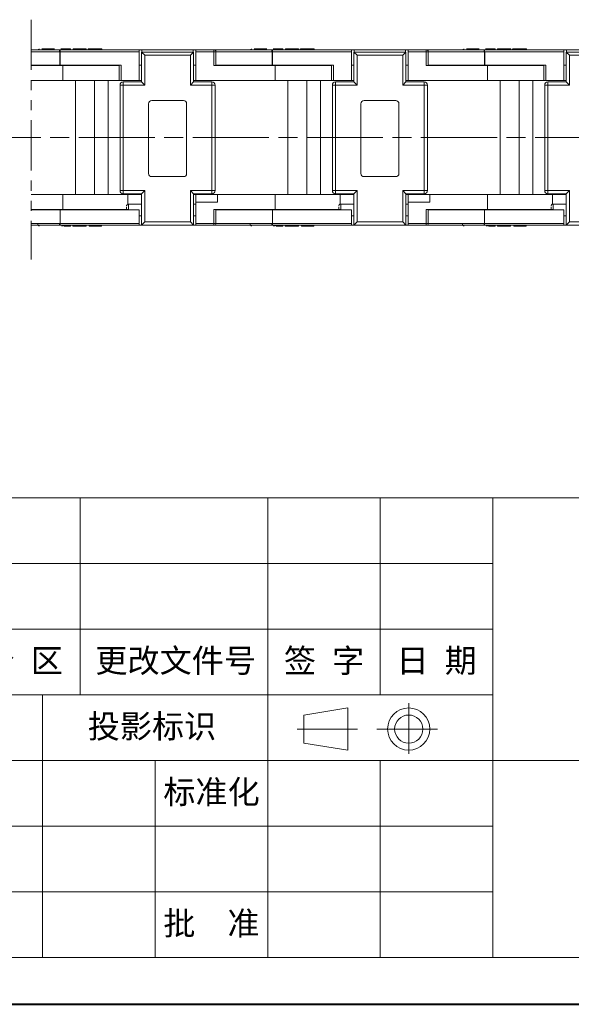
# Model space of a CAD drawing. Header units: millimetres. Extents: x 2978 to 3606, y -417 to 23.
# Tile 9 of 28: x 3358 to 3445, y -417 to -261. Entities that reach past the tile are written whole.
import ezdxf

# ---------------------------------------------------------------- set-up
doc = ezdxf.new("R2010")
doc.units = ezdxf.units.MM
for name, pattern in [('ACAD_ISO08W100', [36, 24, -3, 6, -3]), ('CENTER', [0.6, 0.375, -0.075, 0.075, -0.075]), ('PHANTOM2', [31.75, 15.875, -3.175, 3.175, -3.175, 3.175, -3.175])]:
    doc.linetypes.add(name, pattern=pattern)
doc.layers.add('中心线', color=1, linetype='CENTER', lineweight=25)
doc.layers.add('标注线', color=7, linetype='Continuous', lineweight=15)
doc.styles.add('样式 6', font='仿宋_GB2312.ttf')

msp = doc.modelspace()

# ---------------------------------------------------------------- linework, layer by layer
at = {"color": 3, "linetype": 'PHANTOM2', "lineweight": 9, "ltscale": 0.5}
msp.add_line((3360.061, -261.362), (3360.061, -299.213), dxfattribs=at)
at = {"color": 7, "linetype": 'Continuous', "lineweight": 15}
for p, q in [((3364.534, -266.116), (3360.061, -266.116)), ((3364.521, -266.416), (3360.061, -266.416)), ((3364.597, -266.418), (3364.521, -266.416)), ((3364.543, -266.118), (3364.529, -266.137)), ((3364.534, -266.116), (3364.608, -266.116)), ((3364.614, -266.42), (3364.603, -266.42)), ((3364.603, -268.541), (3364.603, -266.42)), ((3364.608, -266.116), (3364.608, -266.307)), ((3364.608, -266.116), (3377.11, -266.116)), ((3364.608, -266.307), (3364.614, -266.42)), ((3364.614, -266.42), (3377.11, -266.42)), ((3364.614, -268.541), (3364.614, -266.42)), ((3364.735, -265.965), (3365.9, -265.965)), ((3365.052, -266.015), (3364.848, -266.015)), ((3365.572, -266.116), (3365.052, -266.015)), ((3365.9, -266.116), (3365.9, -265.965)), ((3365.9, -265.965), (3366.277, -265.965)), ((3366.277, -265.965), (3366.277, -266.116)), ((3366.661, -265.965), (3366.661, -266.116)), ((3366.661, -265.965), (3368.715, -265.965)), ((3368.715, -266.116), (3368.715, -265.965)), ((3369.024, -265.965), (3369.024, -266.116)), ((3369.318, -266.116), (3369.318, -265.965)), ((3371.211, -266.116), (3371.211, -265.965)), ((3377.11, -266.42), (3377.11, -266.116)), ((3377.11, -266.116), (3377.539, -266.116)), ((3377.11, -266.42), (3377.11, -270.966)), ((3377.98, -266.986), (3377.48, -266.486)), ((3377.48, -266.486), (3377.48, -271.186)), ((3377.48, -266.486), (3385.68, -266.486)), ((3377.539, -266.486), (3377.539, -266.116)), ((3377.539, -266.116), (3385.622, -266.116)), ((3377.98, -271.686), (3377.98, -266.986)), ((3377.98, -266.986), (3385.18, -266.986)), ((3385.18, -266.986), (3385.68, -266.486)), ((3385.18, -266.986), (3385.18, -271.686)), ((3385.622, -266.116), (3385.622, -266.486)), ((3385.622, -266.116), (3386.051, -266.116)), ((3385.68, -271.186), (3385.68, -266.486)), ((3386.051, -266.116), (3388.902, -266.116)), ((3386.051, -266.116), (3386.051, -266.42)), ((3386.051, -266.42), (3388.902, -266.42)), ((3386.051, -270.966), (3386.051, -266.42)), ((3388.902, -266.42), (3388.902, -266.116)), ((3398.034, -266.116), (3388.902, -266.116)), ((3388.902, -266.42), (3388.902, -268.591)), ((3389.205, -266.42), (3388.902, -266.42)), ((3398.021, -266.416), (3389.205, -266.416)), ((3389.205, -268.591), (3389.205, -266.42)), ((3398.097, -266.418), (3398.021, -266.416)), ((3398.043, -266.118), (3398.029, -266.137)), ((3398.034, -266.116), (3398.108, -266.116)), ((3398.114, -266.42), (3398.103, -266.42)), ((3398.103, -268.541), (3398.103, -266.42)), ((3398.108, -266.116), (3398.108, -266.307)), ((3398.108, -266.116), (3410.61, -266.116)), ((3398.108, -266.307), (3398.114, -266.42)), ((3398.114, -266.42), (3410.61, -266.42)), ((3398.114, -268.541), (3398.114, -266.42)), ((3398.235, -265.965), (3399.4, -265.965)), ((3398.552, -266.015), (3398.348, -266.015)), ((3399.072, -266.116), (3398.552, -266.015)), ((3399.4, -266.116), (3399.4, -265.965)), ((3399.4, -265.965), (3399.777, -265.965)), ((3399.777, -265.965), (3399.777, -266.116)), ((3400.161, -265.965), (3400.161, -266.116)), ((3400.161, -265.965), (3402.215, -265.965)), ((3402.215, -266.116), (3402.215, -265.965)), ((3402.524, -265.965), (3402.524, -266.116)), ((3402.818, -266.116), (3402.818, -265.965)), ((3404.711, -266.116), (3404.711, -265.965)), ((3410.61, -266.42), (3410.61, -266.116)), ((3410.61, -266.116), (3411.039, -266.116)), ((3410.61, -266.42), (3410.61, -270.966)), ((3411.48, -266.986), (3410.98, -266.486)), ((3410.98, -266.486), (3410.98, -271.186)), ((3410.98, -266.486), (3419.18, -266.486)), ((3411.039, -266.486), (3411.039, -266.116)), ((3411.039, -266.116), (3419.122, -266.116)), ((3411.48, -271.686), (3411.48, -266.986)), ((3411.48, -266.986), (3418.68, -266.986)), ((3418.68, -266.986), (3419.18, -266.486)), ((3418.68, -266.986), (3418.68, -271.686)), ((3419.122, -266.116), (3419.122, -266.486)), ((3419.122, -266.116), (3419.551, -266.116)), ((3419.18, -271.186), (3419.18, -266.486)), ((3419.551, -266.116), (3422.402, -266.116)), ((3419.551, -266.116), (3419.551, -266.42)), ((3419.551, -266.42), (3422.402, -266.42)), ((3419.551, -270.966), (3419.551, -266.42)), ((3431.534, -266.116), (3422.402, -266.116)), ((3422.402, -266.42), (3422.402, -266.116)), ((3422.402, -266.42), (3422.402, -268.591)), ((3422.705, -266.42), (3422.402, -266.42)), ((3431.521, -266.416), (3422.705, -266.416)), ((3422.705, -268.591), (3422.705, -266.42)), ((3431.597, -266.418), (3431.521, -266.416)), ((3431.543, -266.118), (3431.529, -266.137)), ((3431.534, -266.116), (3431.608, -266.116)), ((3431.614, -266.42), (3431.603, -266.42)), ((3431.603, -268.541), (3431.603, -266.42)), ((3431.608, -266.116), (3431.608, -266.307)), ((3431.608, -266.116), (3444.11, -266.116)), ((3431.608, -266.307), (3431.614, -266.42)), ((3431.614, -266.42), (3444.11, -266.42)), ((3431.614, -268.541), (3431.614, -266.42)), ((3431.735, -265.965), (3432.9, -265.965)), ((3432.052, -266.015), (3431.848, -266.015)), ((3432.572, -266.116), (3432.052, -266.015)), ((3432.9, -266.116), (3432.9, -265.965)), ((3432.9, -265.965), (3433.277, -265.965)), ((3433.277, -265.965), (3433.277, -266.116)), ((3433.661, -265.965), (3433.661, -266.116)), ((3433.661, -265.965), (3435.715, -265.965)), ((3435.715, -266.116), (3435.715, -265.965)), ((3436.024, -265.965), (3436.024, -266.116)), ((3436.318, -266.116), (3436.318, -265.965)), ((3438.211, -266.116), (3438.211, -265.965)), ((3444.11, -266.42), (3444.11, -266.116)), ((3444.11, -266.116), (3444.539, -266.116)), ((3444.11, -266.42), (3444.11, -270.966)), ((3444.98, -266.986), (3444.48, -266.486)), ((3444.48, -266.486), (3444.48, -271.186)), ((3444.48, -266.486), (3452.68, -266.486)), ((3444.539, -266.486), (3444.539, -266.116)), ((3444.539, -266.116), (3452.622, -266.116)), ((3444.98, -271.686), (3444.98, -266.986)), ((3444.98, -266.986), (3452.18, -266.986)), ((3360.061, -268.541), (3364.603, -268.541)), ((3360.061, -268.591), (3365.052, -268.591)), ((3361.085, -268.541), (3361.085, -268.591)), ((3364.603, -268.541), (3364.614, -268.541)), ((3364.614, -268.541), (3374.259, -268.541)), ((3365.052, -268.591), (3365.052, -270.966)), ((3365.052, -268.591), (3373.956, -268.591)), ((3369.019, -268.591), (3369.019, -268.541)), ((3373.956, -268.541), (3373.956, -270.966)), ((3374.259, -270.966), (3374.259, -268.541)), ((3377.48, -268.541), (3377.11, -268.541)), ((3386.051, -268.541), (3385.68, -268.541)), ((3388.902, -268.591), (3398.552, -268.591)), ((3389.205, -268.541), (3398.103, -268.541)), ((3392.985, -268.541), (3392.985, -268.591)), ((3393.257, -268.591), (3393.257, -268.541)), ((3394.585, -268.541), (3394.585, -268.591)), ((3398.103, -268.541), (3398.114, -268.541)), ((3398.114, -268.541), (3407.759, -268.541)), ((3398.552, -268.591), (3398.552, -270.966)), ((3398.552, -268.591), (3407.456, -268.591)), ((3402.519, -268.591), (3402.519, -268.541)), ((3407.456, -268.541), (3407.456, -270.966)), ((3407.759, -270.966), (3407.759, -268.541)), ((3410.98, -268.541), (3410.61, -268.541)), ((3419.551, -268.541), (3419.18, -268.541)), ((3422.402, -268.591), (3432.052, -268.591)), ((3422.705, -268.541), (3431.603, -268.541)), ((3426.485, -268.541), (3426.485, -268.591)), ((3426.757, -268.591), (3426.757, -268.541)), ((3428.085, -268.541), (3428.085, -268.591)), ((3431.603, -268.541), (3431.614, -268.541)), ((3431.614, -268.541), (3441.259, -268.541)), ((3432.052, -268.591), (3432.052, -270.966)), ((3432.052, -268.591), (3440.956, -268.591)), ((3436.019, -268.591), (3436.019, -268.541)), ((3440.956, -268.541), (3440.956, -270.966)), ((3441.259, -270.966), (3441.259, -268.541)), ((3444.48, -268.541), (3444.11, -268.541)), ((3365.052, -270.966), (3360.061, -270.966)), ((3365.052, -270.966), (3373.956, -270.966)), ((3367.055, -270.966), (3367.055, -279.966)), ((3370.068, -279.966), (3370.068, -270.966)), ((3372.209, -270.966), (3372.209, -279.966)), ((3374.259, -270.966), (3373.956, -270.966)), ((3374.08, -279.966), (3374.08, -271.686)), ((3374.58, -271.686), (3374.08, -271.686)), ((3377.11, -270.966), (3374.259, -270.966)), ((3374.58, -271.186), (3374.58, -271.686)), ((3377.48, -271.186), (3374.58, -271.186)), ((3374.58, -279.966), (3374.58, -271.686)), ((3374.58, -271.686), (3377.98, -271.686)), ((3377.48, -270.966), (3377.11, -270.966)), ((3377.98, -271.686), (3377.48, -271.186)), ((3385.68, -271.186), (3385.18, -271.686)), ((3385.18, -271.686), (3388.58, -271.686)), ((3386.051, -270.966), (3385.68, -270.966)), ((3388.58, -271.186), (3385.68, -271.186)), ((3398.552, -270.966), (3386.051, -270.966)), ((3388.58, -271.686), (3388.58, -271.186)), ((3388.58, -271.686), (3388.58, -279.966)), ((3389.08, -271.686), (3388.58, -271.686)), ((3389.08, -271.686), (3389.08, -279.966)), ((3398.552, -270.966), (3407.456, -270.966)), ((3400.555, -270.966), (3400.555, -279.966)), ((3403.568, -279.966), (3403.568, -270.966)), ((3405.709, -270.966), (3405.709, -279.966)), ((3407.759, -270.966), (3407.456, -270.966)), ((3407.58, -279.966), (3407.58, -271.686)), ((3408.08, -271.686), (3407.58, -271.686)), ((3410.61, -270.966), (3407.759, -270.966)), ((3408.08, -271.186), (3408.08, -271.686)), ((3410.98, -271.186), (3408.08, -271.186)), ((3408.08, -279.966), (3408.08, -271.686)), ((3408.08, -271.686), (3411.48, -271.686)), ((3410.98, -270.966), (3410.61, -270.966)), ((3411.48, -271.686), (3410.98, -271.186)), ((3419.18, -271.186), (3418.68, -271.686)), ((3418.68, -271.686), (3422.08, -271.686)), ((3419.551, -270.966), (3419.18, -270.966)), ((3422.08, -271.186), (3419.18, -271.186)), ((3432.052, -270.966), (3419.551, -270.966)), ((3422.08, -271.686), (3422.08, -271.186)), ((3422.08, -271.686), (3422.08, -279.966)), ((3422.58, -271.686), (3422.08, -271.686)), ((3422.58, -271.686), (3422.58, -279.966)), ((3432.052, -270.966), (3440.956, -270.966)), ((3434.055, -270.966), (3434.055, -279.966)), ((3437.068, -279.966), (3437.068, -270.966)), ((3439.209, -270.966), (3439.209, -279.966)), ((3441.259, -270.966), (3440.956, -270.966)), ((3441.08, -279.966), (3441.08, -271.686)), ((3441.58, -271.686), (3441.08, -271.686)), ((3444.11, -270.966), (3441.259, -270.966)), ((3441.58, -271.186), (3441.58, -271.686)), ((3444.48, -271.186), (3441.58, -271.186)), ((3441.58, -279.966), (3441.58, -271.686)), ((3441.58, -271.686), (3444.98, -271.686)), ((3444.48, -270.966), (3444.11, -270.966)), ((3444.98, -271.686), (3444.48, -271.186)), ((3378.58, -274.636), (3378.58, -285.636)), ((3384.08, -274.136), (3379.08, -274.136)), ((3384.58, -285.636), (3384.58, -274.636)), ((3412.08, -274.636), (3412.08, -285.636)), ((3417.58, -274.136), (3412.58, -274.136)), ((3418.08, -285.636), (3418.08, -274.636)), ((3367.055, -279.966), (3367.055, -288.966)), ((3370.068, -288.966), (3370.068, -279.966)), ((3372.209, -279.966), (3372.209, -288.966)), ((3374.08, -288.342), (3374.08, -279.966)), ((3374.58, -288.342), (3374.58, -279.966)), ((3388.58, -279.966), (3388.58, -288.342)), ((3389.08, -279.966), (3389.08, -288.342)), ((3400.555, -279.966), (3400.555, -288.966)), ((3403.568, -288.966), (3403.568, -279.966)), ((3405.709, -279.966), (3405.709, -288.966)), ((3407.58, -288.342), (3407.58, -279.966)), ((3408.08, -288.342), (3408.08, -279.966)), ((3422.08, -279.966), (3422.08, -288.342)), ((3422.58, -279.966), (3422.58, -288.342)), ((3434.055, -279.966), (3434.055, -288.966)), ((3437.068, -288.966), (3437.068, -279.966)), ((3439.209, -279.966), (3439.209, -288.966)), ((3441.08, -288.342), (3441.08, -279.966)), ((3441.58, -288.342), (3441.58, -279.966)), ((3379.08, -286.136), (3384.08, -286.136)), ((3412.58, -286.136), (3417.58, -286.136)), ((3360.061, -288.966), (3365.052, -288.966)), ((3365.052, -288.966), (3365.052, -291.341)), ((3375.314, -288.966), (3365.052, -288.966)), ((3374.08, -288.342), (3374.58, -288.342)), ((3377.98, -288.342), (3374.58, -288.342)), ((3374.58, -288.342), (3374.58, -288.842)), ((3374.58, -288.842), (3377.48, -288.842)), ((3375.314, -290.492), (3375.314, -288.966)), ((3375.314, -288.966), (3377.48, -288.966)), ((3377.48, -288.842), (3377.98, -288.342)), ((3377.48, -288.842), (3377.48, -293.786)), ((3377.98, -293.286), (3377.98, -288.342)), ((3388.58, -288.342), (3385.18, -288.342)), ((3385.18, -288.342), (3385.18, -293.286)), ((3385.68, -288.842), (3385.18, -288.342)), ((3385.68, -288.842), (3388.58, -288.842)), ((3385.68, -293.786), (3385.68, -288.842)), ((3385.68, -288.966), (3386.051, -288.966)), ((3386.051, -288.966), (3389.461, -288.966)), ((3386.051, -290.178), (3386.051, -288.966)), ((3388.58, -288.342), (3389.08, -288.342)), ((3388.58, -288.842), (3388.58, -288.342)), ((3389.461, -290.178), (3389.461, -288.966)), ((3389.461, -288.966), (3398.552, -288.966)), ((3398.552, -288.966), (3398.552, -291.341)), ((3408.814, -288.966), (3398.552, -288.966)), ((3407.58, -288.342), (3408.08, -288.342)), ((3411.48, -288.342), (3408.08, -288.342)), ((3408.08, -288.342), (3408.08, -288.842)), ((3408.08, -288.842), (3410.98, -288.842)), ((3408.814, -290.492), (3408.814, -288.966)), ((3408.814, -288.966), (3410.98, -288.966)), ((3410.98, -288.842), (3411.48, -288.342)), ((3410.98, -288.842), (3410.98, -293.786)), ((3411.48, -293.286), (3411.48, -288.342)), ((3422.08, -288.342), (3418.68, -288.342)), ((3418.68, -288.342), (3418.68, -293.286)), ((3419.18, -288.842), (3418.68, -288.342)), ((3419.18, -288.842), (3422.08, -288.842)), ((3419.18, -293.786), (3419.18, -288.842)), ((3419.18, -288.966), (3419.551, -288.966)), ((3419.551, -288.966), (3422.961, -288.966)), ((3419.551, -290.178), (3419.551, -288.966)), ((3422.08, -288.342), (3422.58, -288.342)), ((3422.08, -288.842), (3422.08, -288.342)), ((3422.961, -290.178), (3422.961, -288.966)), ((3422.961, -288.966), (3432.052, -288.966)), ((3432.052, -288.966), (3432.052, -291.341)), ((3442.314, -288.966), (3432.052, -288.966)), ((3441.08, -288.342), (3441.58, -288.342)), ((3444.98, -288.342), (3441.58, -288.342)), ((3441.58, -288.342), (3441.58, -288.842)), ((3441.58, -288.842), (3444.48, -288.842)), ((3442.314, -290.492), (3442.314, -288.966)), ((3442.314, -288.966), (3444.48, -288.966)), ((3444.48, -288.842), (3444.98, -288.342)), ((3444.48, -288.842), (3444.48, -293.786)), ((3444.98, -293.286), (3444.98, -288.342)), ((3377.48, -290.481), (3375.392, -290.481)), ((3386.051, -290.481), (3385.68, -290.481)), ((3386.051, -290.178), (3389.461, -290.178)), ((3386.051, -293.512), (3386.051, -290.178)), ((3410.98, -290.481), (3408.892, -290.481)), ((3419.551, -290.481), (3419.18, -290.481)), ((3419.551, -290.178), (3422.961, -290.178)), ((3419.551, -293.512), (3419.551, -290.178)), ((3444.48, -290.481), (3442.392, -290.481)), ((3365.052, -291.341), (3360.061, -291.341)), ((3364.603, -291.391), (3360.061, -291.391)), ((3361.085, -291.341), (3361.085, -291.391)), ((3364.608, -293.513), (3364.608, -291.391)), ((3377.11, -291.391), (3364.614, -291.391)), ((3365.052, -291.341), (3375.314, -291.341)), ((3369.019, -291.391), (3369.019, -291.341)), ((3377.11, -291.391), (3377.11, -293.512)), ((3398.552, -291.341), (3388.902, -291.341)), ((3388.902, -291.341), (3388.902, -293.512)), ((3389.205, -293.512), (3389.205, -291.341)), ((3398.103, -291.391), (3389.205, -291.391)), ((3392.985, -291.341), (3392.985, -291.391)), ((3393.257, -291.391), (3393.257, -291.341)), ((3394.585, -291.341), (3394.585, -291.391)), ((3398.108, -293.513), (3398.108, -291.391)), ((3410.61, -291.391), (3398.114, -291.391)), ((3398.552, -291.341), (3408.814, -291.341)), ((3402.519, -291.391), (3402.519, -291.341)), ((3410.61, -291.391), (3410.61, -293.512)), ((3432.052, -291.341), (3422.402, -291.341)), ((3422.402, -291.341), (3422.402, -293.512)), ((3422.705, -293.512), (3422.705, -291.341)), ((3431.603, -291.391), (3422.705, -291.391)), ((3426.485, -291.341), (3426.485, -291.391)), ((3426.757, -291.391), (3426.757, -291.341)), ((3428.085, -291.341), (3428.085, -291.391)), ((3431.608, -293.513), (3431.608, -291.391)), ((3444.11, -291.391), (3431.614, -291.391)), ((3432.052, -291.341), (3442.314, -291.341)), ((3436.019, -291.391), (3436.019, -291.341)), ((3444.11, -291.391), (3444.11, -293.512)), ((3360.061, -293.515), (3364.521, -293.515)), ((3364.521, -293.515), (3364.606, -293.513)), ((3377.11, -293.512), (3364.606, -293.513)), ((3364.608, -293.815), (3364.608, -293.624)), ((3377.11, -292.3), (3377.48, -292.3)), ((3377.11, -293.815), (3377.11, -293.512)), ((3377.48, -293.786), (3377.98, -293.286)), ((3385.18, -293.286), (3377.98, -293.286)), ((3385.68, -293.786), (3385.18, -293.286)), ((3385.68, -292.3), (3386.051, -292.3)), ((3388.902, -293.512), (3386.051, -293.512)), ((3386.051, -293.512), (3386.051, -293.815)), ((3388.902, -293.815), (3388.902, -293.512)), ((3388.902, -293.512), (3389.205, -293.512)), ((3389.205, -293.515), (3398.021, -293.515)), ((3398.021, -293.515), (3398.106, -293.513)), ((3410.61, -293.512), (3398.106, -293.513)), ((3398.108, -293.815), (3398.108, -293.624)), ((3410.61, -292.3), (3410.98, -292.3)), ((3410.61, -293.815), (3410.61, -293.512)), ((3410.98, -293.786), (3411.48, -293.286)), ((3418.68, -293.286), (3411.48, -293.286)), ((3419.18, -293.786), (3418.68, -293.286)), ((3419.18, -292.3), (3419.551, -292.3)), ((3422.402, -293.512), (3419.551, -293.512)), ((3419.551, -293.512), (3419.551, -293.815)), ((3422.402, -293.815), (3422.402, -293.512)), ((3422.402, -293.512), (3422.705, -293.512)), ((3422.705, -293.515), (3431.521, -293.515)), ((3431.521, -293.515), (3431.606, -293.513)), ((3444.11, -293.512), (3431.606, -293.513)), ((3431.608, -293.815), (3431.608, -293.624)), ((3444.11, -292.3), (3444.48, -292.3)), ((3444.11, -293.815), (3444.11, -293.512)), ((3444.48, -293.786), (3444.98, -293.286)), ((3452.18, -293.286), (3444.98, -293.286)), ((3364.529, -293.795), (3364.544, -293.813)), ((3364.608, -293.815), (3364.534, -293.815)), ((3377.11, -293.815), (3364.608, -293.815)), ((3364.848, -293.916), (3365.052, -293.916)), ((3365.052, -293.916), (3365.572, -293.815)), ((3366.254, -293.967), (3365.209, -293.967)), ((3366.254, -293.967), (3366.254, -293.815)), ((3366.638, -293.967), (3366.638, -293.815)), ((3366.638, -293.967), (3367.014, -293.967)), ((3367.014, -293.815), (3367.014, -293.967)), ((3368.18, -293.967), (3367.014, -293.967)), ((3368.18, -293.967), (3368.18, -293.815)), ((3368.712, -293.967), (3368.18, -293.967)), ((3368.712, -293.967), (3368.712, -293.815)), ((3369.189, -293.815), (3369.189, -293.967)), ((3371.151, -293.967), (3371.151, -293.815)), ((3386.051, -293.815), (3377.11, -293.815)), ((3377.48, -293.786), (3385.68, -293.786)), ((3388.902, -293.815), (3386.051, -293.815)), ((3398.029, -293.795), (3398.044, -293.813)), ((3398.108, -293.815), (3398.034, -293.815)), ((3410.61, -293.815), (3398.108, -293.815)), ((3398.239, -293.916), (3398.552, -293.916)), ((3398.552, -293.916), (3399.072, -293.815)), ((3399.754, -293.967), (3398.709, -293.967)), ((3399.754, -293.967), (3399.754, -293.815)), ((3400.138, -293.967), (3400.138, -293.815)), ((3400.138, -293.967), (3400.514, -293.967)), ((3400.514, -293.815), (3400.514, -293.967)), ((3401.68, -293.967), (3400.514, -293.967)), ((3401.68, -293.967), (3401.68, -293.815)), ((3402.212, -293.967), (3401.68, -293.967)), ((3402.212, -293.967), (3402.212, -293.815)), ((3402.689, -293.815), (3402.689, -293.967)), ((3404.651, -293.967), (3404.651, -293.815)), ((3419.551, -293.815), (3410.61, -293.815)), ((3410.98, -293.786), (3419.18, -293.786)), ((3422.402, -293.815), (3419.551, -293.815)), ((3431.529, -293.795), (3431.544, -293.813)), ((3431.608, -293.815), (3431.534, -293.815)), ((3444.11, -293.815), (3431.608, -293.815)), ((3431.848, -293.916), (3432.052, -293.916)), ((3432.052, -293.916), (3432.572, -293.815)), ((3433.254, -293.967), (3432.209, -293.967)), ((3433.254, -293.967), (3433.254, -293.815)), ((3433.638, -293.967), (3433.638, -293.815)), ((3433.638, -293.967), (3434.014, -293.967)), ((3434.014, -293.815), (3434.014, -293.967)), ((3435.18, -293.967), (3434.014, -293.967)), ((3435.18, -293.967), (3435.18, -293.815)), ((3435.712, -293.967), (3435.18, -293.967)), ((3435.712, -293.967), (3435.712, -293.815)), ((3436.189, -293.815), (3436.189, -293.967)), ((3438.151, -293.967), (3438.151, -293.815)), ((3453.051, -293.815), (3444.11, -293.815)), ((3444.48, -293.786), (3452.68, -293.786))]:
    msp.add_line(p, q, dxfattribs=at)
at = {"color": 7, "lineweight": 13}
for p, q in [((3261.162, -336.829), (3592.793, -336.829)), ((3326.322, -409.368), (3592.793, -409.368))]:
    msp.add_line(p, q, dxfattribs=at)
at = {"color": 7, "lineweight": 15}
for p, q in [((3367.773, -336.829), (3367.773, -367.917)), ((3397.381, -336.829), (3397.381, -367.917)), ((3415.146, -336.829), (3415.146, -367.917)), ((3432.91, -336.829), (3432.91, -409.368)), ((3326.322, -347.192), (3432.91, -347.192)), ((3326.322, -357.554), (3432.91, -357.554)), ((3326.322, -367.917), (3432.91, -367.917)), ((3361.851, -367.917), (3361.851, -409.368)), ((3397.381, -367.917), (3397.381, -409.368)), ((3419.628, -377.234), (3419.628, -369.244)), ((3403.065, -371.107), (3410.041, -369.997)), ((3403.065, -371.107), (3403.065, -375.548)), ((3410.041, -376.659), (3410.041, -369.997)), ((3411.519, -373.328), (3402.039, -373.328)), ((3414.606, -373.328), (3424.144, -373.328)), ((3403.065, -375.548), (3410.041, -376.659)), ((3326.322, -378.28), (3502.489, -378.28)), ((3379.616, -378.28), (3379.616, -409.368)), ((3415.146, -378.28), (3415.146, -409.368)), ((3326.322, -388.643), (3432.91, -388.643)), ((3326.322, -399.005), (3432.91, -399.005))]:
    msp.add_line(p, q, dxfattribs=at)
at = {"color": 7, "lineweight": 40}
msp.add_line((2978.429, -416.77), (3600.195, -416.77), dxfattribs=at)
at = {"color": 7, "linetype": 'Continuous', "lineweight": 15, "flags": 128}
for points in [[(3375.392, -290.481), (3375.392, -290.551), (3375.392, -290.748), (3375.392, -291.043), (3375.392, -291.391)], [(3408.892, -290.481), (3408.892, -290.551), (3408.892, -290.748), (3408.892, -291.043), (3408.892, -291.391)], [(3442.392, -290.481), (3442.392, -290.551), (3442.392, -290.748), (3442.392, -291.043), (3442.392, -291.391)]]:
    msp.add_lwpolyline(points, dxfattribs=at)
at = {"color": 7, "lineweight": 15}
for radius in [3.331, 2.221]:
    msp.add_circle((3419.628, -373.328), radius, dxfattribs=at)
at = {"color": 7, "linetype": 'Continuous', "lineweight": 15}
for centre, radius, start, end in [((3371.866, -267.123), 7.303, 173.58426, 174.45965), ((3388.902, -266.42), 0.303, 0, 90), ((3405.366, -267.123), 7.303, 173.58426, 174.45965), ((3422.402, -266.42), 0.303, 0, 90), ((3438.866, -267.123), 7.303, 173.58426, 174.45965), ((3374.58, -271.686), 0.5, 90, 180), ((3388.58, -271.686), 0.5, 360, 90), ((3408.08, -271.686), 0.5, 90, 180), ((3422.08, -271.686), 0.5, 360, 90), ((3441.58, -271.686), 0.5, 90, 180), ((3379.08, -274.636), 0.5, 90, 180), ((3384.08, -274.636), 0.5, 0, 90), ((3412.58, -274.636), 0.5, 90, 180), ((3417.58, -274.636), 0.5, 0, 90), ((3379.08, -285.636), 0.5, 180, 270), ((3384.08, -285.636), 0.5, 270, 0), ((3412.58, -285.636), 0.5, 180, 270), ((3417.58, -285.636), 0.5, 270, 0), ((3374.58, -288.342), 0.5, 180, 270), ((3388.58, -288.342), 0.5, 270, 360), ((3408.08, -288.342), 0.5, 180, 270), ((3422.08, -288.342), 0.5, 270, 360), ((3441.58, -288.342), 0.5, 180, 270), ((3375.392, -290.785), 0.303, 89.99942, 180), ((3408.892, -290.785), 0.303, 89.99942, 180), ((3442.392, -290.785), 0.303, 89.99942, 180), ((3388.902, -293.512), 0.303, 270, 0), ((3422.402, -293.512), 0.303, 270, 0)]:
    msp.add_arc(centre, radius, start, end, dxfattribs=at)
for points, knots in [([(3361.389, -266.015), (3361.365, -266.017), (3361.321, -266.02), (3361.254, -266.045), (3361.2, -266.075), (3361.176, -266.107), (3361.168, -266.116)], [0, 0, 0, 0, 0.2816795, 0.5233129, 0.8524662, 1, 1, 1, 1]), ([(3361.764, -265.965), (3361.762, -265.965), (3361.757, -265.965), (3361.807, -265.965), (3361.936, -265.965), (3362.143, -265.965), (3362.466, -265.965), (3362.863, -265.965), (3363.224, -265.965), (3363.472, -265.965), (3363.634, -265.965), (3363.71, -265.965), (3363.728, -265.965), (3363.723, -265.965), (3363.727, -265.965), (3363.726, -265.965), (3363.725, -265.965)], [0, 0, 0, 0, 0.0609658, 0.1225554, 0.1669432, 0.2113739, 0.2788702, 0.3732011, 0.4466314, 0.4991848, 0.5440103, 0.5992543, 0.6439555, 0.6892613, 0.7798958, 1, 1, 1, 1]), ([(3364.608, -266.307), (3364.606, -266.285), (3364.601, -266.246), (3364.588, -266.193), (3364.572, -266.15), (3364.553, -266.121), (3364.54, -266.118), (3364.534, -266.116)], [0, 0, 0, 0, 0.201, 0.3493569, 0.5906876, 0.8011402, 1, 1, 1, 1]), ([(3369.046, -265.965), (3369.043, -265.965), (3369.039, -265.965), (3369.15, -265.965), (3369.272, -265.965), (3369.318, -265.965)], [0, 0, 0, 0, 0.4517384, 0.7917478, 1, 1, 1, 1]), ([(3369.318, -265.965), (3369.395, -265.965), (3369.549, -265.965), (3369.903, -265.965), (3370.284, -265.965), (3370.662, -265.965), (3370.932, -265.965), (3371.087, -265.965), (3371.163, -265.965), (3371.207, -265.965), (3371.218, -265.965), (3371.185, -265.965), (3371.097, -265.965), (3370.974, -265.965), (3370.926, -265.965)], [0, 0, 0, 0, 0.0777255, 0.155352, 0.2765945, 0.3622698, 0.4485218, 0.5255911, 0.5864532, 0.6488305, 0.7458294, 0.8445582, 0.9391331, 1, 1, 1, 1]), ([(3394.889, -266.015), (3394.865, -266.017), (3394.821, -266.02), (3394.754, -266.045), (3394.7, -266.075), (3394.676, -266.107), (3394.668, -266.116)], [0, 0, 0, 0, 0.2816795, 0.5233129, 0.8524662, 1, 1, 1, 1]), ([(3395.264, -265.965), (3395.262, -265.965), (3395.257, -265.965), (3395.307, -265.965), (3395.436, -265.965), (3395.643, -265.965), (3395.966, -265.965), (3396.363, -265.965), (3396.724, -265.965), (3396.972, -265.965), (3397.134, -265.965), (3397.21, -265.965), (3397.228, -265.965), (3397.223, -265.965), (3397.227, -265.965), (3397.226, -265.965), (3397.225, -265.965)], [0, 0, 0, 0, 0.0609658, 0.1225554, 0.1669432, 0.2113739, 0.2788702, 0.3732011, 0.4466314, 0.4991848, 0.5440103, 0.5992543, 0.6439555, 0.6892613, 0.7798958, 1, 1, 1, 1]), ([(3398.108, -266.307), (3398.106, -266.285), (3398.101, -266.246), (3398.088, -266.193), (3398.072, -266.15), (3398.053, -266.121), (3398.04, -266.118), (3398.034, -266.116)], [0, 0, 0, 0, 0.201, 0.3493569, 0.5906876, 0.8011402, 1, 1, 1, 1]), ([(3402.546, -265.965), (3402.543, -265.965), (3402.539, -265.965), (3402.65, -265.965), (3402.772, -265.965), (3402.818, -265.965)], [0, 0, 0, 0, 0.4517384, 0.7917478, 1, 1, 1, 1]), ([(3402.818, -265.965), (3402.895, -265.965), (3403.049, -265.965), (3403.403, -265.965), (3403.784, -265.965), (3404.162, -265.965), (3404.432, -265.965), (3404.587, -265.965), (3404.663, -265.965), (3404.707, -265.965), (3404.718, -265.965), (3404.685, -265.965), (3404.597, -265.965), (3404.474, -265.965), (3404.426, -265.965)], [0, 0, 0, 0, 0.0777255, 0.155352, 0.2765945, 0.3622698, 0.4485218, 0.5255911, 0.5864532, 0.6488305, 0.7458294, 0.8445582, 0.9391331, 1, 1, 1, 1]), ([(3428.389, -266.015), (3428.365, -266.017), (3428.321, -266.02), (3428.254, -266.045), (3428.2, -266.075), (3428.176, -266.107), (3428.168, -266.116)], [0, 0, 0, 0, 0.2816795, 0.5233129, 0.8524662, 1, 1, 1, 1]), ([(3428.764, -265.965), (3428.762, -265.965), (3428.757, -265.965), (3428.807, -265.965), (3428.936, -265.965), (3429.143, -265.965), (3429.466, -265.965), (3429.863, -265.965), (3430.224, -265.965), (3430.472, -265.965), (3430.634, -265.965), (3430.71, -265.965), (3430.728, -265.965), (3430.723, -265.965), (3430.727, -265.965), (3430.726, -265.965), (3430.725, -265.965)], [0, 0, 0, 0, 0.0609658, 0.1225554, 0.1669432, 0.2113739, 0.2788702, 0.3732011, 0.4466314, 0.4991848, 0.5440103, 0.5992543, 0.6439555, 0.6892613, 0.7798958, 1, 1, 1, 1]), ([(3431.608, -266.307), (3431.606, -266.285), (3431.601, -266.246), (3431.588, -266.193), (3431.572, -266.15), (3431.553, -266.121), (3431.54, -266.118), (3431.534, -266.116)], [0, 0, 0, 0, 0.201, 0.3493569, 0.5906876, 0.8011402, 1, 1, 1, 1]), ([(3436.046, -265.965), (3436.043, -265.965), (3436.039, -265.965), (3436.15, -265.965), (3436.272, -265.965), (3436.318, -265.965)], [0, 0, 0, 0, 0.4517384, 0.7917478, 1, 1, 1, 1]), ([(3436.318, -265.965), (3436.395, -265.965), (3436.549, -265.965), (3436.903, -265.965), (3437.284, -265.965), (3437.662, -265.965), (3437.932, -265.965), (3438.087, -265.965), (3438.163, -265.965), (3438.207, -265.965), (3438.218, -265.965), (3438.185, -265.965), (3438.097, -265.965), (3437.974, -265.965), (3437.926, -265.965)], [0, 0, 0, 0, 0.0777255, 0.155352, 0.2765945, 0.3622698, 0.4485218, 0.5255911, 0.5864532, 0.6488305, 0.7458294, 0.8445582, 0.9391331, 1, 1, 1, 1]), ([(3375.089, -290.976), (3375.089, -291.002), (3375.089, -291.06), (3375.089, -291.197), (3375.089, -291.315), (3375.089, -291.391)], [0, 0, 0, 0, 0.2329614, 0.5028625, 1, 1, 1, 1]), ([(3408.589, -290.976), (3408.589, -291.002), (3408.589, -291.06), (3408.589, -291.197), (3408.589, -291.315), (3408.589, -291.391)], [0, 0, 0, 0, 0.2329614, 0.5028625, 1, 1, 1, 1]), ([(3442.089, -290.976), (3442.089, -291.002), (3442.089, -291.06), (3442.089, -291.197), (3442.089, -291.315), (3442.089, -291.391)], [0, 0, 0, 0, 0.2329614, 0.5028625, 1, 1, 1, 1]), ([(3361.085, -293.613), (3361.087, -293.637), (3361.09, -293.681), (3361.114, -293.749), (3361.159, -293.819), (3361.228, -293.875), (3361.309, -293.91), (3361.361, -293.914), (3361.389, -293.916)], [0, 0, 0, 0, 0.14877785, 0.27640023, 0.45024528, 0.67210925, 0.82663421, 1, 1, 1, 1]), ([(3364.608, -293.624), (3364.606, -293.647), (3364.601, -293.686), (3364.588, -293.739), (3364.572, -293.782), (3364.553, -293.811), (3364.54, -293.814), (3364.534, -293.815)], [0, 0, 0, 0, 0.20095739, 0.34935816, 0.59071692, 0.80115549, 1, 1, 1, 1]), ([(3364.606, -293.513), (3364.605, -293.529), (3364.602, -293.567), (3364.606, -293.603), (3364.608, -293.624)], [0, 0, 0, 0, 0.4175448, 1, 1, 1, 1]), ([(3394.585, -293.613), (3394.587, -293.637), (3394.59, -293.681), (3394.614, -293.749), (3394.659, -293.819), (3394.728, -293.875), (3394.809, -293.91), (3394.861, -293.914), (3394.889, -293.916)], [0, 0, 0, 0, 0.14877785, 0.27640023, 0.45024528, 0.67210925, 0.82663421, 1, 1, 1, 1]), ([(3398.108, -293.624), (3398.106, -293.647), (3398.101, -293.686), (3398.088, -293.739), (3398.072, -293.782), (3398.053, -293.811), (3398.04, -293.814), (3398.034, -293.815)], [0, 0, 0, 0, 0.20095739, 0.34935816, 0.59071692, 0.80115549, 1, 1, 1, 1]), ([(3398.106, -293.513), (3398.105, -293.529), (3398.102, -293.567), (3398.106, -293.603), (3398.108, -293.624)], [0, 0, 0, 0, 0.4175448, 1, 1, 1, 1]), ([(3428.085, -293.613), (3428.087, -293.637), (3428.09, -293.681), (3428.114, -293.749), (3428.159, -293.819), (3428.228, -293.875), (3428.309, -293.91), (3428.361, -293.914), (3428.389, -293.916)], [0, 0, 0, 0, 0.1487779, 0.2764002, 0.4502453, 0.6721092, 0.8266342, 1, 1, 1, 1]), ([(3431.608, -293.624), (3431.606, -293.647), (3431.601, -293.686), (3431.588, -293.739), (3431.572, -293.782), (3431.553, -293.811), (3431.54, -293.814), (3431.534, -293.815)], [0, 0, 0, 0, 0.2009574, 0.3493582, 0.5907169, 0.8011555, 1, 1, 1, 1]), ([(3431.606, -293.513), (3431.605, -293.529), (3431.602, -293.567), (3431.606, -293.603), (3431.608, -293.624)], [0, 0, 0, 0, 0.4175448, 1, 1, 1, 1]), ([(3364.534, -293.815), (3363.459, -293.815), (3361.91, -293.815), (3360.486, -293.815), (3360.061, -293.815)], [0, 0, 0, 0, 0.29957109, 0.43171544, 0.43171544, 0.43171544, 0.43171544]), ([(3371.151, -293.967), (3371.153, -293.967), (3371.157, -293.967), (3371.108, -293.967), (3370.978, -293.967), (3370.772, -293.967), (3370.448, -293.967), (3370.051, -293.967), (3369.69, -293.967), (3369.443, -293.967), (3369.28, -293.967), (3369.205, -293.967), (3369.186, -293.967), (3369.191, -293.967), (3369.188, -293.967), (3369.189, -293.967), (3369.189, -293.967)], [0, 0, 0, 0, 0.0609658, 0.1225554, 0.1669432, 0.2113739, 0.2788702, 0.3732011, 0.4466314, 0.4991848, 0.5440103, 0.5992543, 0.6439555, 0.6892613, 0.7798958, 1, 1, 1, 1]), ([(3398.034, -293.815), (3396.959, -293.815), (3394.763, -293.815), (3391.825, -293.815), (3389.85, -293.815), (3389.194, -293.815), (3389.067, -293.815)], [0, 0, 0, 0, 0.2995717, 0.612023, 0.9244743, 1, 1, 1, 1]), ([(3404.651, -293.967), (3404.653, -293.967), (3404.657, -293.967), (3404.608, -293.967), (3404.478, -293.967), (3404.272, -293.967), (3403.948, -293.967), (3403.551, -293.967), (3403.19, -293.967), (3402.943, -293.967), (3402.78, -293.967), (3402.705, -293.967), (3402.686, -293.967), (3402.691, -293.967), (3402.688, -293.967), (3402.689, -293.967), (3402.689, -293.967)], [0, 0, 0, 0, 0.0609658, 0.1225554, 0.1669432, 0.2113739, 0.2788702, 0.3732011, 0.4466314, 0.4991848, 0.5440103, 0.5992543, 0.6439555, 0.6892613, 0.7798958, 1, 1, 1, 1]), ([(3431.534, -293.815), (3430.459, -293.815), (3428.263, -293.815), (3425.325, -293.815), (3423.35, -293.815), (3422.694, -293.815), (3422.567, -293.815)], [0, 0, 0, 0, 0.2995711, 0.6120218, 0.9244725, 1, 1, 1, 1]), ([(3438.151, -293.967), (3438.153, -293.967), (3438.157, -293.967), (3438.108, -293.967), (3437.978, -293.967), (3437.772, -293.967), (3437.448, -293.967), (3437.051, -293.967), (3436.69, -293.967), (3436.443, -293.967), (3436.28, -293.967), (3436.205, -293.967), (3436.186, -293.967), (3436.191, -293.967), (3436.188, -293.967), (3436.189, -293.967), (3436.189, -293.967)], [0, 0, 0, 0, 0.0609658, 0.1225554, 0.1669432, 0.2113739, 0.2788702, 0.3732011, 0.4466314, 0.4991848, 0.5440103, 0.5992543, 0.6439555, 0.6892613, 0.7798958, 1, 1, 1, 1])]:
    msp.add_open_spline(points, degree=3, knots=knots, dxfattribs=at)
for points in [[(3364.521, -266.416), (3364.521, -266.377), (3364.521, -266.298), (3364.524, -266.199), (3364.529, -266.13), (3364.532, -266.121), (3364.534, -266.116)], [(3398.021, -266.416), (3398.021, -266.377), (3398.021, -266.298), (3398.024, -266.199), (3398.029, -266.13), (3398.032, -266.121), (3398.034, -266.116)], [(3431.521, -266.416), (3431.521, -266.377), (3431.521, -266.298), (3431.524, -266.199), (3431.529, -266.13), (3431.532, -266.121), (3431.534, -266.116)], [(3364.534, -293.815), (3364.532, -293.811), (3364.529, -293.802), (3364.524, -293.733), (3364.521, -293.633), (3364.521, -293.555), (3364.521, -293.515)], [(3398.034, -293.815), (3398.032, -293.811), (3398.029, -293.802), (3398.024, -293.733), (3398.021, -293.633), (3398.021, -293.555), (3398.021, -293.515)], [(3431.534, -293.815), (3431.532, -293.811), (3431.529, -293.802), (3431.524, -293.733), (3431.521, -293.633), (3431.521, -293.555), (3431.521, -293.515)]]:
    msp.add_open_spline(points, degree=3, dxfattribs=at)
at = {"layer": '中心线', "linetype": 'ACAD_ISO08W100', "lineweight": 13, "ltscale": 0.5}
msp.add_line((3541.557, -279.966), (3135.502, -279.966), dxfattribs=at)

# ---------------------------------------------------------------- texts
at = {"layer": '标注线', "color": 7, "lineweight": 18, "char_height": 3.7166, "attachment_point": 5, "style": '样式 6'}
for s, insert, width in [('分 区', (3358.732, -362.736), 17.32243), ('更改文件号', (3382.854, -362.736), 30.64896), ('签 字', (3406.263, -362.736), 17.76473), ('日 期', (3424.028, -362.736), 17.76473), ('投影标识', (3379.116, -373.099), 21.72127), ('标准化', (3388.516, -383.461), 24.02304), ('批  准', (3388.498, -404.187), 17.76473)]:
    msp.add_mtext(s, dxfattribs=dict(at, insert=insert, width=width))

doc.saveas('drawing.dxf')
